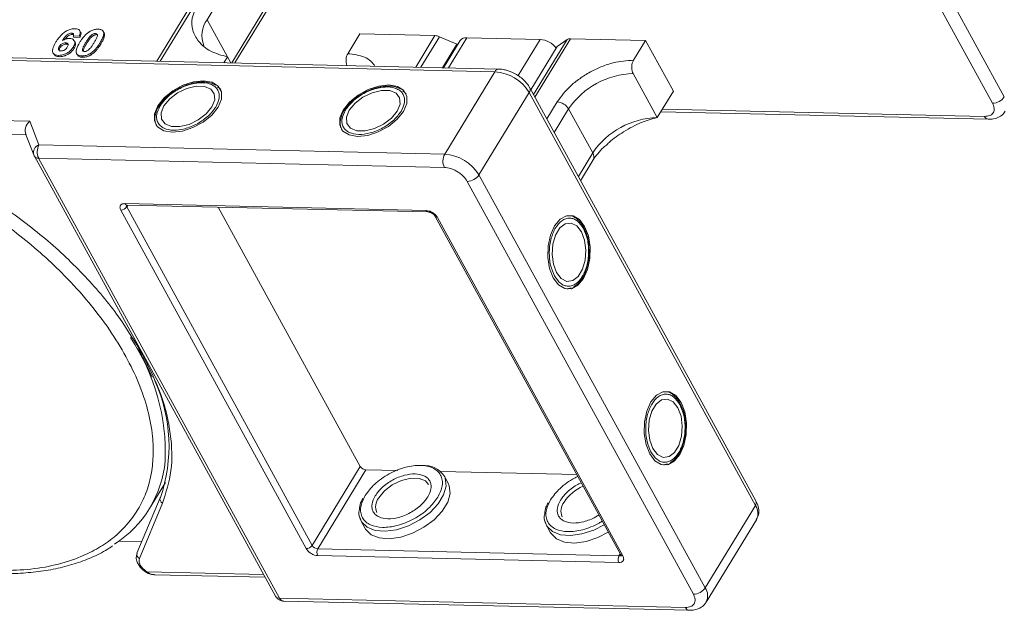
# Model space of a CAD drawing. Header units: millimetres. Extents: x 1678 to 3141, y 466 to 1499.
# Tile 79 of 81: x 2952 to 3044, y 1213 to 1268. Entities that reach past the tile are written whole.
import ezdxf

# ---------------------------------------------------------------- set-up
doc = ezdxf.new("R2010")
doc.units = ezdxf.units.MM

msp = doc.modelspace()

# ---------------------------------------------------------------- linework, layer by layer
at = {"color": 7, "linetype": 'Continuous', "lineweight": 15}
for p, q in [((2986.613, 1299.906), (2964.807, 1264.07)), ((2965.14, 1264.062), (2986.929, 1299.872)), ((3043.649, 1260.752), (3022.612, 1299.205)), ((3042.558, 1260.154), (3021.52, 1298.607)), ((2969.499, 1267.936), (2984.812, 1293.102)), ((2987.054, 1289.004), (2971.784, 1263.909)), ((2972.082, 1263.903), (2987.087, 1288.563)), ((2969.499, 1267.936), (2971.396, 1264.469)), ((2956.901, 1266.69), (2956.97, 1266.564)), ((2957.724, 1266.778), (2957.655, 1266.904)), ((2959.105, 1266.639), (2959.174, 1266.513)), ((2959.785, 1266.9), (2959.779, 1266.911)), ((2959.858, 1266.781), (2959.927, 1266.655)), ((2956.337, 1265.777), (2956.406, 1265.651)), ((2957.62, 1266.439), (2957.036, 1266.4)), ((2957.036, 1266.4), (2957.105, 1266.274)), ((2957.105, 1266.274), (2957.689, 1266.312)), ((2957.214, 1265.831), (2957.145, 1265.958)), ((2957.62, 1266.439), (2957.689, 1266.312)), ((2958.21, 1265.813), (2958.279, 1265.687)), ((2958.702, 1266.28), (2958.633, 1266.406)), ((2959.536, 1265.783), (2959.605, 1265.657)), ((2982.581, 1264.768), (2983.702, 1266.609)), ((2983.702, 1266.609), (2990.686, 1266.449)), ((2990.686, 1266.449), (2988.902, 1263.517)), ((2991.104, 1266.35), (2989.374, 1263.506)), ((2991.104, 1266.35), (2992.735, 1265.655)), ((2993.037, 1265.997), (2991.492, 1263.457)), ((2993.647, 1266.256), (2991.938, 1263.447)), ((2993.647, 1266.256), (3000.471, 1266.1)), ((3000.471, 1266.1), (2998.418, 1262.725)), ((2999.857, 1260.954), (3002.974, 1266.078)), ((2999.985, 1260.719), (3003.295, 1266.159)), ((3002.073, 1265.44), (3002.974, 1266.078)), ((3003.295, 1266.159), (3010.279, 1265.999)), ((3009.159, 1264.158), (3010.279, 1265.999)), ((3010.279, 1265.999), (3012.866, 1261.271)), ((2996.631, 1263.339), (2931.265, 1264.839)), ((2955.173, 1264.842), (2955.242, 1264.716)), ((2955.738, 1265.433), (2955.807, 1265.307)), ((2957.058, 1265.392), (2957.127, 1265.266)), ((2958.648, 1264.796), (2958.717, 1264.67)), ((2991.399, 1263.459), (2992.735, 1265.655)), ((2992.779, 1265.574), (2992.735, 1265.655)), ((3002.073, 1265.44), (2999.613, 1261.398)), ((2930.9, 1264.59), (2996.266, 1263.09)), ((2955.667, 1264.612), (2955.736, 1264.486)), ((2957.36, 1264.776), (2957.429, 1264.649)), ((2957.841, 1264.562), (2957.91, 1264.436)), ((2971.396, 1264.469), (2971.065, 1263.926)), ((2971.396, 1264.469), (2971.701, 1263.911)), ((2996.266, 1263.09), (2991.598, 1255.417)), ((3011.372, 1258.816), (3009.13, 1262.914)), ((2970.674, 1261.516), (2970.478, 1261.691)), ((2970.704, 1261.496), (2970.772, 1261.406)), ((2987.913, 1261.12), (2987.717, 1261.295)), ((2994.787, 1253.477), (2999.456, 1261.149)), ((2999.456, 1261.149), (3020.493, 1222.696)), ((3020.547, 1223.135), (2999.509, 1261.588)), ((3012.866, 1261.271), (3011.372, 1258.816)), ((2987.943, 1261.101), (2988.011, 1261.01)), ((3002.062, 1260.275), (3001.096, 1258.688)), ((2965.178, 1260.101), (2965.07, 1259.95)), ((2982.417, 1259.706), (2982.31, 1259.554)), ((3001.786, 1257.427), (3003.125, 1259.628)), ((3005.367, 1255.531), (3003.125, 1259.628)), ((3011.702, 1259.359), (3042.164, 1258.66)), ((3011.857, 1259.614), (3041.811, 1258.926)), ((2953.01, 1258.481), (2942.309, 1258.727)), ((2953.858, 1256.283), (2953.01, 1258.481)), ((2941.478, 1257.501), (2952.645, 1257.245)), ((2952.618, 1257.316), (2953.381, 1255.336)), ((2991.598, 1255.417), (2953.858, 1256.283)), ((2953.414, 1255.266), (2953.381, 1255.336)), ((2953.414, 1255.266), (2953.43, 1255.231)), ((2953.43, 1255.231), (2975.848, 1214.256)), ((2953.829, 1255.039), (2976.246, 1214.064)), ((2953.829, 1255.039), (2991.569, 1254.173)), ((3005.367, 1255.531), (3004.028, 1253.33)), ((3004.242, 1252.938), (3005.417, 1254.869)), ((3015.825, 1215.024), (2994.787, 1253.477)), ((2993.695, 1252.88), (3014.733, 1214.426)), ((2978.716, 1218.676), (2961.473, 1250.195)), ((2961.846, 1250.809), (2989.86, 1250.166)), ((2962.128, 1250.674), (2962.018, 1250.494)), ((2979.262, 1218.975), (2962.018, 1250.494)), ((2962.023, 1250.676), (2990.037, 1250.033)), ((2983.744, 1226.341), (2970.537, 1250.481)), ((2990.724, 1249.615), (3007.968, 1218.096)), ((2990.923, 1249.52), (3008.167, 1218.001)), ((3004.638, 1248.354), (3004.56, 1248.523)), ((3003.084, 1242.872), (3002.97, 1242.858)), ((3003.116, 1242.888), (3003.366, 1242.97)), ((2963.5, 1236.765), (2963.199, 1237.232)), ((2964.102, 1235.232), (2964.373, 1234.647)), ((3013.605, 1231.964), (3013.527, 1232.133)), ((2979.262, 1218.975), (2983.744, 1226.341)), ((3012.051, 1226.482), (3011.937, 1226.468)), ((3012.083, 1226.498), (3012.333, 1226.581)), ((2984.276, 1226.017), (2979.794, 1218.652)), ((2987.229, 1225.949), (2984.276, 1226.017)), ((3003.881, 1225.567), (2991.235, 1225.857)), ((2991.922, 1224.775), (2991.542, 1225.468)), ((2964.146, 1222.409), (2965.624, 1224.838)), ((2965.131, 1223.396), (2962.976, 1218.242)), ((2963.195, 1217.765), (2965.351, 1222.919)), ((2965.151, 1223.435), (2965.131, 1223.396)), ((3020.493, 1222.696), (3015.825, 1215.024)), ((2983.822, 1221.244), (2984.201, 1220.551)), ((3001.061, 1220.849), (3001.441, 1220.155)), ((3015.925, 1213.701), (3020.594, 1221.373)), ((2961.313, 1219.386), (2963.434, 1219.337)), ((2979.794, 1218.652), (3007.808, 1218.009)), ((3007.808, 1218.009), (3007.917, 1218.188)), ((3007.794, 1217.387), (2979.78, 1218.029)), ((2963.841, 1216.465), (2963.841, 1216.465)), ((2974.742, 1216.277), (2963.895, 1216.526)), ((2964.589, 1216.252), (2974.885, 1216.016)), ((3013.986, 1213.198), (2976.246, 1214.064)), ((2976.599, 1213.798), (3014.339, 1212.933))]:
    msp.add_line(p, q, dxfattribs=at)
at = {"color": 7, "linetype": 'Continuous', "lineweight": 15, "flags": 128}
for points in [[(2966.257, 1257.462), (2967.194, 1257.559), (2968.182, 1257.881), (2969.124, 1258.396), (2969.928, 1259.054), (2970.515, 1259.791), (2970.828, 1260.534), (2970.836, 1261.21), (2970.539, 1261.754), (2969.965, 1262.112), (2969.17, 1262.249), (2968.233, 1262.152), (2967.245, 1261.83), (2966.303, 1261.314), (2965.499, 1260.656), (2964.912, 1259.92), (2964.599, 1259.177), (2964.591, 1258.5), (2964.889, 1257.956), (2965.463, 1257.599), (2966.257, 1257.462)], [(2965.487, 1259.906), (2965.225, 1259.253), (2965.264, 1258.671), (2965.598, 1258.233), (2966.187, 1257.99), (2966.96, 1257.973), (2967.824, 1258.182), (2968.675, 1258.593), (2969.41, 1259.157), (2969.94, 1259.804), (2970.202, 1260.458), (2970.164, 1261.039), (2969.83, 1261.478), (2969.241, 1261.72), (2968.467, 1261.738), (2967.603, 1261.529), (2966.752, 1261.118), (2966.017, 1260.554), (2965.487, 1259.906)], [(2983.496, 1257.066), (2984.433, 1257.163), (2985.421, 1257.485), (2986.363, 1258.001), (2987.167, 1258.659), (2987.754, 1259.395), (2988.067, 1260.138), (2988.076, 1260.815), (2987.778, 1261.359), (2987.204, 1261.717), (2986.41, 1261.854), (2985.473, 1261.756), (2984.485, 1261.434), (2983.543, 1260.919), (2982.739, 1260.261), (2982.152, 1259.524), (2981.839, 1258.781), (2981.83, 1258.105), (2982.128, 1257.561), (2982.702, 1257.203), (2983.496, 1257.066)], [(2982.726, 1259.511), (2982.465, 1258.857), (2982.503, 1258.276), (2982.837, 1257.837), (2983.426, 1257.595), (2984.199, 1257.577), (2985.064, 1257.786), (2985.915, 1258.198), (2986.65, 1258.761), (2987.18, 1259.409), (2987.441, 1260.063), (2987.403, 1260.644), (2987.069, 1261.082), (2986.48, 1261.325), (2985.707, 1261.342), (2984.842, 1261.133), (2983.991, 1260.722), (2983.257, 1260.159), (2982.726, 1259.511)], [(3001.7, 1243.888), (3002.187, 1243.245), (3002.769, 1242.9), (3003.389, 1242.885), (3003.986, 1243.204), (3004.502, 1243.823), (3004.886, 1244.683), (3005.101, 1245.7), (3005.126, 1246.773), (3004.958, 1247.798), (3004.613, 1248.675), (3004.127, 1249.318), (3003.545, 1249.663), (3002.925, 1249.677), (3002.328, 1249.359), (3001.812, 1248.74), (3001.428, 1247.88), (3001.213, 1246.863), (3001.188, 1245.79), (3001.356, 1244.765), (3001.7, 1243.888)], [(3004.315, 1248.184), (3003.879, 1248.738), (3003.357, 1248.995), (3002.81, 1248.925), (3002.305, 1248.536), (3001.903, 1247.876), (3001.652, 1247.022), (3001.583, 1246.08), (3001.703, 1245.162), (3001.999, 1244.379), (3002.435, 1243.825), (3002.957, 1243.568), (3003.504, 1243.638), (3004.009, 1244.027), (3004.411, 1244.687), (3004.662, 1245.54), (3004.731, 1246.483), (3004.61, 1247.401), (3004.315, 1248.184)], [(3010.667, 1227.498), (3011.154, 1226.855), (3011.736, 1226.51), (3012.356, 1226.496), (3012.953, 1226.814), (3013.469, 1227.433), (3013.853, 1228.293), (3014.068, 1229.31), (3014.093, 1230.383), (3013.925, 1231.408), (3013.58, 1232.285), (3013.093, 1232.928), (3012.512, 1233.273), (3011.892, 1233.288), (3011.295, 1232.969), (3010.779, 1232.35), (3010.394, 1231.49), (3010.179, 1230.473), (3010.155, 1229.4), (3010.323, 1228.375), (3010.667, 1227.498)], [(3013.281, 1231.794), (3012.846, 1232.348), (3012.323, 1232.605), (3011.777, 1232.535), (3011.272, 1232.146), (3010.87, 1231.486), (3010.619, 1230.633), (3010.55, 1229.69), (3010.67, 1228.772), (3010.966, 1227.989), (3011.401, 1227.435), (3011.924, 1227.178), (3012.471, 1227.248), (3012.976, 1227.637), (3013.378, 1228.297), (3013.628, 1229.151), (3013.698, 1230.093), (3013.577, 1231.011), (3013.281, 1231.794)], [(2991.596, 1225.359), (2991.647, 1225.229), (2991.72, 1224.503), (2991.494, 1223.692), (2990.986, 1222.857), (2990.232, 1222.058), (2989.29, 1221.355), (2988.228, 1220.801), (2987.125, 1220.437), (2986.064, 1220.289), (2985.123, 1220.368), (2984.372, 1220.669), (2983.866, 1221.17), (2983.667, 1221.675)], [(2984.201, 1220.551), (2984.245, 1220.476), (2984.751, 1219.976), (2985.502, 1219.675), (2986.444, 1219.595), (2987.505, 1219.743), (2988.607, 1220.108), (2989.669, 1220.662), (2990.612, 1221.365), (2991.365, 1222.163), (2991.874, 1222.999), (2992.1, 1223.81), (2992.026, 1224.536), (2991.922, 1224.775)], [(2985.455, 1223.407), (2985.986, 1224.055), (2986.721, 1224.618), (2987.571, 1225.03), (2988.436, 1225.239), (2989.209, 1225.221), (2989.798, 1224.979), (2990.076, 1224.665)], [(3006.433, 1220.901), (3005.467, 1220.406), (3004.365, 1220.041), (3003.304, 1219.893), (3002.362, 1219.973), (3001.611, 1220.274), (3001.105, 1220.774), (3000.906, 1221.279)], [(3001.441, 1220.155), (3001.485, 1220.081), (3001.99, 1219.58), (3002.742, 1219.279), (3003.683, 1219.2), (3004.744, 1219.348), (3005.846, 1219.712), (3006.813, 1220.208)]]:
    msp.add_lwpolyline(points, dxfattribs=at)
at = {"color": 7, "linetype": 'Continuous', "lineweight": 15}
for centre, radius, start, end in [((2971.445, 1266.473), 2.434, 143.05874, 202.97399), ((2990.636, 1265.295), 1.154, 66.05067, 87.52203), ((2993.567, 1265.597), 0.664, 83.06528, 142.98998), ((3000.32, 1264.043), 2.062, 36.71084, 85.7989), ((3003.259, 1265.628), 0.533, 86.16284, 122.32972), ((2996.651, 1262.918), 0.422, 92.68301, 155.94061), ((2995.989, 1259.042), 4.057, 31.28833, 86.07738), ((3009.298, 1255.476), 7.439, 91.29253, 146.07318), ((2999.114, 1261.413), 0.432, 322.30413, 24.49471), ((3001.969, 1258.926), 1.352, 31.28833, 86.07738), ((3042.527, 1261.506), 1.353, 271.29253, 326.07318), ((3011.539, 1251.379), 7.439, 91.29253, 146.07318), ((3042.218, 1259.1), 0.443, 203.0669, 262.93411), ((2954.136, 1255.55), 0.784, 110.78698, 195.82957), ((2955.044, 1255.634), 1.352, 151.28833, 206.07738), ((2953.792, 1255.473), 0.436, 213.84386, 274.84199), ((2992.784, 1254.768), 1.352, 151.28833, 206.07738), ((2991.32, 1251.37), 4.057, 31.28833, 86.07738), ((3004.826, 1255.157), 0.657, 334.03837, 34.63952), ((2993.665, 1254.232), 1.353, 271.29253, 326.07318), ((2961.457, 1250.871), 0.676, 271.29253, 326.07318), ((2962.042, 1250.886), 0.211, 201.42703, 264.62651), ((2962.218, 1250.624), 0.239, 166.96444, 213.12547), ((2990.056, 1250.243), 0.211, 201.41619, 264.73451), ((2990.904, 1249.736), 0.217, 213.62857, 274.99272), ((2946.287, 1227.611), 19.321, 357.65772, 33.69882), ((2951.231, 1228.23), 14.723, 340.9924, 24.35035), ((2955.318, 1227.78), 10.318, 302.73279, 354.66622), ((2984.322, 1226.692), 0.676, 211.28833, 266.07738), ((2989.678, 1224.186), 2.248, 31.46144, 94.78041), ((3006.127, 1220.707), 4.135, 113.66206, 146.11822), ((2965.503, 1223.278), 0.39, 162.4358, 246.95329), ((2986.467, 1222.593), 1.298, 141.16362, 204.84518), ((3003.706, 1222.198), 1.298, 141.16362, 204.84518), ((3020.14, 1222.962), 0.443, 323.05751, 22.98806), ((3019.468, 1221.953), 1.266, 332.73921, 35.93869), ((2963.348, 1218.124), 0.39, 162.4358, 246.95329), ((2978.701, 1219.352), 0.676, 271.29253, 326.07318), ((2979.84, 1219.326), 0.676, 211.28833, 266.07738), ((2980.387, 1218.327), 0.676, 151.28833, 206.07738), ((3008.151, 1218.221), 0.221, 214.37766, 274.3082), ((3008.401, 1217.684), 0.676, 151.28833, 206.07738), ((3007.832, 1218.246), 0.239, 264.24648, 310.36926), ((2963.733, 1216.612), 0.183, 306.2171, 331.91249), ((3014.702, 1215.779), 1.353, 271.29253, 326.07318), ((3014.723, 1214.274), 1.333, 335.01474, 34.24778), ((2976.209, 1214.498), 0.436, 213.84386, 274.84199), ((2976.647, 1214.23), 0.434, 202.38401, 263.66952), ((3014.394, 1213.372), 0.443, 203.0669, 262.93411)]:
    msp.add_arc(centre, radius, start, end, dxfattribs=at)
msp.add_ellipse((2953.355, 1257.851), major_axis=(0.549, 0.781), ratio=0.715737, start_param=1.232087, end_param=2.802883, dxfattribs=at)
for points, knots in [([(2968.391, 1268.813), (2968.28, 1268.567), (2967.995, 1267.937), (2968.104, 1266.919), (2968.662, 1265.845), (2969.752, 1264.925), (2970.85, 1264.621), (2971.396, 1264.469)], [0, 0, 0, 0, 0.125713, 0.321276, 0.524466, 0.763484, 1, 1, 1, 1]), ([(2955.438, 1265.86), (2955.49, 1265.942), (2955.646, 1266.188), (2955.918, 1266.528), (2956.308, 1266.835), (2956.67, 1267.015), (2956.987, 1267.094), (2957.159, 1267.097), (2957.221, 1267.097)], [0, 0, 0, 0, 0.142337, 0.429127, 0.589943, 0.751205, 0.909895, 1, 1, 1, 1]), ([(2956.901, 1266.69), (2956.861, 1266.687), (2956.779, 1266.683), (2956.632, 1266.624), (2956.466, 1266.52), (2956.253, 1266.3), (2956.123, 1266.116), (2956.035, 1265.991)], [0, 0, 0, 0, 0.112049, 0.22438, 0.370115, 0.570276, 1, 1, 1, 1]), ([(2957.036, 1266.4), (2957.056, 1266.447), (2957.087, 1266.523), (2957.076, 1266.613), (2957.031, 1266.664), (2956.965, 1266.686), (2956.919, 1266.689), (2956.901, 1266.69)], [0, 0, 0, 0, 0.33384, 0.524547, 0.716372, 0.891824, 1, 1, 1, 1]), ([(2957.221, 1267.097), (2957.315, 1267.089), (2957.484, 1267.073), (2957.64, 1266.955), (2957.71, 1266.781), (2957.682, 1266.597), (2957.634, 1266.474), (2957.62, 1266.439)], [0, 0, 0, 0, 0.2426908, 0.4390024, 0.635006, 0.8950587, 1, 1, 1, 1]), ([(2957.661, 1265.831), (2957.712, 1265.913), (2957.829, 1266.099), (2958.078, 1266.421), (2958.336, 1266.677), (2958.527, 1266.801), (2958.548, 1266.814)], [0, 0, 0, 0, 0.237381, 0.538918, 0.949082, 1, 1, 1, 1]), ([(2957.689, 1266.312), (2957.716, 1266.392), (2957.771, 1266.553), (2957.778, 1266.72), (2957.724, 1266.773), (2957.721, 1266.776)], [0, 0, 0, 0, 0.481785, 0.969308, 1, 1, 1, 1]), ([(2958.548, 1266.814), (2958.598, 1266.844), (2958.701, 1266.905), (2958.865, 1266.973), (2959.032, 1267.021), (2959.168, 1267.042), (2959.275, 1267.049), (2959.328, 1267.049), (2959.354, 1267.049)], [0, 0, 0, 0, 0.193776, 0.3936, 0.587864, 0.788908, 0.894169, 1, 1, 1, 1]), ([(2958.633, 1266.406), (2958.676, 1266.448), (2958.745, 1266.516), (2958.87, 1266.591), (2958.984, 1266.63), (2959.061, 1266.639), (2959.101, 1266.639), (2959.105, 1266.639)], [0, 0, 0, 0, 0.334804, 0.542561, 0.750382, 0.970721, 1, 1, 1, 1]), ([(2959.105, 1266.639), (2959.144, 1266.635), (2959.213, 1266.627), (2959.278, 1266.579), (2959.304, 1266.491), (2959.275, 1266.323), (2959.153, 1266.079), (2959.041, 1265.891), (2958.984, 1265.795)], [0, 0, 0, 0, 0.1056461, 0.1862213, 0.267042, 0.4315406, 0.7127076, 1, 1, 1, 1]), ([(2959.354, 1267.049), (2959.401, 1267.046), (2959.497, 1267.041), (2959.622, 1267.011), (2959.73, 1266.96), (2959.797, 1266.897), (2959.837, 1266.835), (2959.851, 1266.799), (2959.858, 1266.781)], [0, 0, 0, 0, 0.192627, 0.388684, 0.582013, 0.783201, 0.891038, 1, 1, 1, 1]), ([(2959.858, 1266.781), (2959.866, 1266.747), (2959.882, 1266.679), (2959.871, 1266.535), (2959.825, 1266.352), (2959.738, 1266.148), (2959.64, 1265.957), (2959.571, 1265.841), (2959.536, 1265.783)], [0, 0, 0, 0, 0.118432, 0.239329, 0.449434, 0.664178, 0.83182, 1, 1, 1, 1]), ([(2959.605, 1265.657), (2959.654, 1265.739), (2959.761, 1265.921), (2959.898, 1266.223), (2959.965, 1266.485), (2959.935, 1266.62), (2959.927, 1266.655)], [0, 0, 0, 0, 0.236775, 0.527928, 0.878334, 1, 1, 1, 1]), ([(2959.927, 1266.655), (2959.915, 1266.687), (2959.897, 1266.736), (2959.858, 1266.771), (2959.845, 1266.783)], [0, 0, 0, 0, 0.667997, 1, 1, 1, 1]), ([(2955.667, 1264.612), (2955.573, 1264.621), (2955.386, 1264.638), (2955.203, 1264.767), (2955.107, 1264.959), (2955.135, 1265.292), (2955.286, 1265.607), (2955.416, 1265.825), (2955.438, 1265.86)], [0, 0, 0, 0, 0.148269, 0.297647, 0.442421, 0.607851, 0.935658, 1, 1, 1, 1]), ([(2955.738, 1265.433), (2955.772, 1265.483), (2955.829, 1265.567), (2955.958, 1265.67), (2956.086, 1265.734), (2956.219, 1265.774), (2956.298, 1265.776), (2956.337, 1265.777)], [0, 0, 0, 0, 0.2767209, 0.4568705, 0.6370074, 0.8240683, 1, 1, 1, 1]), ([(2956.035, 1265.991), (2956.086, 1266.02), (2956.191, 1266.078), (2956.329, 1266.132), (2956.439, 1266.16), (2956.521, 1266.176), (2956.601, 1266.184), (2956.653, 1266.184), (2956.679, 1266.184)], [0, 0, 0, 0, 0.243654, 0.49576, 0.617892, 0.741503, 0.870025, 1, 1, 1, 1]), ([(2956.281, 1266.108), (2956.281, 1266.108), (2956.337, 1266.186), (2956.44, 1266.305), (2956.618, 1266.452), (2956.768, 1266.529), (2956.89, 1266.562), (2956.948, 1266.563), (2956.97, 1266.564)], [0, 0, 0, 0, 0.000071, 0.368569, 0.571075, 0.774891, 0.911654, 1, 1, 1, 1]), ([(2956.337, 1265.777), (2956.383, 1265.773), (2956.47, 1265.765), (2956.55, 1265.704), (2956.585, 1265.619), (2956.56, 1265.505), (2956.514, 1265.423), (2956.49, 1265.38)], [0, 0, 0, 0, 0.213757, 0.394944, 0.576585, 0.777311, 1, 1, 1, 1]), ([(2956.679, 1266.184), (2956.772, 1266.175), (2956.958, 1266.155), (2957.128, 1266.017), (2957.206, 1265.827), (2957.176, 1265.608), (2957.094, 1265.458), (2957.058, 1265.392)], [0, 0, 0, 0, 0.210216, 0.421975, 0.620016, 0.831037, 1, 1, 1, 1]), ([(2956.97, 1266.564), (2957.009, 1266.563), (2957.053, 1266.561), (2957.077, 1266.542), (2957.08, 1266.54)], [0, 0, 0, 0, 0.900108, 1, 1, 1, 1]), ([(2957.127, 1265.266), (2957.17, 1265.348), (2957.256, 1265.513), (2957.276, 1265.712), (2957.221, 1265.798), (2957.203, 1265.825)], [0, 0, 0, 0, 0.401791, 0.807526, 1, 1, 1, 1]), ([(2957.841, 1264.562), (2957.748, 1264.57), (2957.56, 1264.587), (2957.38, 1264.715), (2957.29, 1264.912), (2957.351, 1265.291), (2957.534, 1265.611), (2957.661, 1265.831)], [0, 0, 0, 0, 0.147528, 0.296569, 0.43214, 0.608737, 1, 1, 1, 1]), ([(2958.09, 1264.971), (2958.044, 1264.977), (2957.97, 1264.987), (2957.91, 1265.042), (2957.892, 1265.136), (2957.927, 1265.305), (2958.051, 1265.544), (2958.157, 1265.723), (2958.21, 1265.813)], [0, 0, 0, 0, 0.125351, 0.202197, 0.279182, 0.459742, 0.727968, 1, 1, 1, 1]), ([(2958.21, 1265.813), (2958.236, 1265.854), (2958.286, 1265.936), (2958.358, 1266.047), (2958.425, 1266.146), (2958.489, 1266.233), (2958.555, 1266.32), (2958.607, 1266.377), (2958.633, 1266.406)], [0, 0, 0, 0, 0.20527, 0.410616, 0.557148, 0.703844, 0.851475, 1, 1, 1, 1]), ([(2958.279, 1265.687), (2958.305, 1265.728), (2958.355, 1265.81), (2958.427, 1265.921), (2958.494, 1266.02), (2958.558, 1266.107), (2958.624, 1266.194), (2958.676, 1266.251), (2958.702, 1266.28)], [0, 0, 0, 0, 0.20527, 0.4106157, 0.5571475, 0.7038444, 0.8514751, 1, 1, 1, 1]), ([(2958.984, 1265.795), (2958.959, 1265.754), (2958.908, 1265.673), (2958.837, 1265.562), (2958.769, 1265.463), (2958.706, 1265.376), (2958.64, 1265.29), (2958.588, 1265.233), (2958.562, 1265.205)], [0, 0, 0, 0, 0.205942, 0.411959, 0.558149, 0.704502, 0.851801, 1, 1, 1, 1]), ([(2959.536, 1265.783), (2959.485, 1265.701), (2959.368, 1265.515), (2959.123, 1265.197), (2958.866, 1264.94), (2958.676, 1264.814), (2958.648, 1264.796)], [0, 0, 0, 0, 0.236629, 0.537361, 0.932986, 1, 1, 1, 1]), ([(2958.702, 1266.28), (2958.745, 1266.322), (2958.814, 1266.39), (2958.939, 1266.465), (2959.053, 1266.504), (2959.13, 1266.513), (2959.17, 1266.513), (2959.174, 1266.513)], [0, 0, 0, 0, 0.334804, 0.542561, 0.750382, 0.970721, 1, 1, 1, 1]), ([(2955.905, 1265.021), (2955.859, 1265.027), (2955.766, 1265.038), (2955.683, 1265.112), (2955.651, 1265.211), (2955.678, 1265.324), (2955.718, 1265.398), (2955.738, 1265.433)], [0, 0, 0, 0, 0.207905, 0.419981, 0.630626, 0.821735, 1, 1, 1, 1]), ([(2957.058, 1265.392), (2957.002, 1265.309), (2956.89, 1265.144), (2956.628, 1264.913), (2956.311, 1264.734), (2955.972, 1264.622), (2955.769, 1264.615), (2955.667, 1264.612)], [0, 0, 0, 0, 0.197831, 0.3973, 0.59891, 0.798741, 1, 1, 1, 1]), ([(2955.753, 1265.017), (2955.742, 1265.041), (2955.719, 1265.094), (2955.748, 1265.198), (2955.788, 1265.272), (2955.807, 1265.307)], [0, 0, 0, 0, 0.296139, 0.660307, 1, 1, 1, 1]), ([(2955.736, 1264.486), (2955.836, 1264.489), (2956.038, 1264.496), (2956.367, 1264.603), (2956.679, 1264.775), (2956.948, 1265.004), (2957.066, 1265.177), (2957.127, 1265.266)], [0, 0, 0, 0, 0.198208, 0.398397, 0.584963, 0.787074, 1, 1, 1, 1]), ([(2955.807, 1265.307), (2955.841, 1265.357), (2955.898, 1265.441), (2956.027, 1265.543), (2956.155, 1265.608), (2956.288, 1265.648), (2956.367, 1265.65), (2956.406, 1265.651)], [0, 0, 0, 0, 0.276721, 0.45687, 0.637007, 0.824068, 1, 1, 1, 1]), ([(2956.49, 1265.38), (2956.455, 1265.328), (2956.399, 1265.243), (2956.28, 1265.135), (2956.16, 1265.07), (2956.029, 1265.027), (2955.949, 1265.023), (2955.905, 1265.021)], [0, 0, 0, 0, 0.2886974, 0.4635526, 0.6399417, 0.8018084, 1, 1, 1, 1]), ([(2956.406, 1265.651), (2956.454, 1265.648), (2956.522, 1265.645), (2956.561, 1265.612), (2956.572, 1265.603)], [0, 0, 0, 0, 0.715718, 1, 1, 1, 1]), ([(2958.648, 1264.796), (2958.597, 1264.766), (2958.494, 1264.705), (2958.33, 1264.637), (2958.163, 1264.589), (2958.028, 1264.568), (2957.92, 1264.562), (2957.868, 1264.562), (2957.841, 1264.562)], [0, 0, 0, 0, 0.193769, 0.393564, 0.587886, 0.789131, 0.894283, 1, 1, 1, 1]), ([(2957.982, 1265.055), (2957.986, 1265.087), (2958, 1265.202), (2958.124, 1265.419), (2958.227, 1265.597), (2958.279, 1265.687)], [0, 0, 0, 0, 0.159501, 0.57679, 1, 1, 1, 1]), ([(2958.562, 1265.205), (2958.519, 1265.163), (2958.45, 1265.095), (2958.326, 1265.02), (2958.214, 1264.981), (2958.136, 1264.972), (2958.096, 1264.971), (2958.09, 1264.971)], [0, 0, 0, 0, 0.333678, 0.540413, 0.747264, 0.961209, 1, 1, 1, 1]), ([(2958.717, 1264.67), (2958.765, 1264.703), (2958.863, 1264.769), (2959.027, 1264.909), (2959.203, 1265.091), (2959.364, 1265.294), (2959.497, 1265.484), (2959.569, 1265.599), (2959.605, 1265.657)], [0, 0, 0, 0, 0.11827, 0.23888, 0.450732, 0.667209, 0.83334, 1, 1, 1, 1]), ([(2955.252, 1264.722), (2955.281, 1264.675), (2955.347, 1264.565), (2955.539, 1264.497), (2955.687, 1264.489), (2955.736, 1264.486)], [0, 0, 0, 0, 0.338595, 0.784132, 1, 1, 1, 1]), ([(2957.442, 1264.657), (2957.462, 1264.619), (2957.516, 1264.521), (2957.694, 1264.452), (2957.848, 1264.44), (2957.91, 1264.436)], [0, 0, 0, 0, 0.275409, 0.710365, 1, 1, 1, 1]), ([(2957.91, 1264.436), (2957.959, 1264.436), (2958.058, 1264.437), (2958.216, 1264.46), (2958.382, 1264.505), (2958.522, 1264.562), (2958.634, 1264.62), (2958.689, 1264.653), (2958.717, 1264.67)], [0, 0, 0, 0, 0.193594, 0.390501, 0.584817, 0.78683, 0.892868, 1, 1, 1, 1]), ([(2982.581, 1264.768), (2982.543, 1264.692), (2982.467, 1264.54), (2982.414, 1264.246), (2982.419, 1263.95), (2982.454, 1263.75), (2982.49, 1263.668), (2982.492, 1263.664)], [0, 0, 0, 0, 0.246585, 0.493169, 0.739754, 0.986338, 1, 1, 1, 1]), ([(2985.107, 1263.604), (2984.995, 1263.762), (2984.755, 1264.103), (2983.983, 1264.594), (2983.133, 1264.699), (2982.581, 1264.768)], [0, 0, 0, 0, 0.232888, 0.501331, 1, 1, 1, 1]), ([(3009.159, 1264.158), (3008.539, 1264.118), (3007.585, 1264.057), (3006.196, 1263.584), (3005.134, 1263.086), (3004.143, 1262.461), (3002.995, 1261.545), (3002.43, 1260.776), (3002.062, 1260.275)], [0, 0, 0, 0, 0.239457, 0.368361, 0.5, 0.631639, 0.760543, 1, 1, 1, 1]), ([(3009.13, 1262.914), (3009.095, 1262.991), (3009.026, 1263.146), (3008.987, 1263.441), (3009.004, 1263.74), (3009.068, 1263.988), (3009.133, 1264.109), (3009.159, 1264.158)], [0, 0, 0, 0, 0.2146939, 0.4293877, 0.6440816, 0.8587754, 1, 1, 1, 1]), ([(2998.286, 1262.819), (2998.023, 1262.958), (2997.657, 1263.152), (2997.102, 1263.292), (2996.811, 1263.352), (2996.638, 1263.338), (2996.632, 1263.337)], [0, 0, 0, 0, 0.488444, 0.677599, 0.988653, 1, 1, 1, 1]), ([(2965.128, 1259.915), (2965.332, 1260.192), (2965.646, 1260.619), (2966.282, 1261.127), (2966.829, 1261.471), (2967.416, 1261.749), (2968.18, 1262.001), (2969.091, 1262.119), (2969.835, 1261.963), (2970.276, 1261.683), (2970.512, 1261.386), (2970.633, 1261.027), (2970.641, 1260.505), (2970.434, 1260.075), (2970.3, 1259.796)], [0, 0, 0, 0, 0.119721, 0.184837, 0.25, 0.315115, 0.380279, 0.5, 0.619721, 0.684837, 0.75, 0.815115, 0.880279, 1, 1, 1, 1]), ([(2970.298, 1261.851), (2970.126, 1261.932), (2969.769, 1262.1), (2969.135, 1262.16), (2968.529, 1262.11), (2967.979, 1261.988), (2967.412, 1261.803), (2967.023, 1261.608), (2966.813, 1261.502)], [0, 0, 0, 0, 0.19129, 0.397064, 0.559818, 0.686756, 0.830295, 1, 1, 1, 1]), ([(2999.496, 1261.585), (2999.461, 1261.656), (2999.363, 1261.853), (2999.103, 1262.163), (2998.74, 1262.518), (2998.438, 1262.718), (2998.286, 1262.819)], [0, 0, 0, 0, 0.143955, 0.402623, 0.700319, 1, 1, 1, 1]), ([(2966.813, 1261.502), (2966.531, 1261.331), (2966.137, 1261.091), (2965.653, 1260.665), (2965.365, 1260.377), (2965.22, 1260.164), (2965.178, 1260.101)], [0, 0, 0, 0, 0.431946, 0.604262, 0.884419, 1, 1, 1, 1]), ([(2982.367, 1259.519), (2982.571, 1259.796), (2982.886, 1260.224), (2983.521, 1260.732), (2984.069, 1261.075), (2984.655, 1261.353), (2985.42, 1261.606), (2986.33, 1261.723), (2987.074, 1261.568), (2987.515, 1261.287), (2987.752, 1260.991), (2987.872, 1260.632), (2987.881, 1260.109), (2987.673, 1259.679), (2987.539, 1259.4)], [0, 0, 0, 0, 0.119721, 0.184837, 0.25, 0.315115, 0.380279, 0.5, 0.619721, 0.684837, 0.75, 0.815115, 0.880279, 1, 1, 1, 1]), ([(2987.537, 1261.455), (2987.365, 1261.536), (2987.009, 1261.705), (2986.374, 1261.764), (2985.768, 1261.714), (2985.218, 1261.593), (2984.651, 1261.408), (2984.263, 1261.212), (2984.052, 1261.107)], [0, 0, 0, 0, 0.19129, 0.397064, 0.559818, 0.686756, 0.830295, 1, 1, 1, 1]), ([(2984.052, 1261.107), (2983.77, 1260.935), (2983.377, 1260.696), (2982.892, 1260.27), (2982.604, 1259.982), (2982.459, 1259.768), (2982.417, 1259.706)], [0, 0, 0, 0, 0.431946, 0.604262, 0.884419, 1, 1, 1, 1]), ([(2965.07, 1259.95), (2965.042, 1259.911), (2964.899, 1259.715), (2964.74, 1259.342), (2964.622, 1258.842), (2964.64, 1258.352), (2964.792, 1258.08), (2964.865, 1257.949)], [0, 0, 0, 0, 0.055607, 0.284691, 0.52115, 0.769695, 1, 1, 1, 1]), ([(2970.3, 1259.796), (2970.096, 1259.519), (2969.781, 1259.091), (2969.146, 1258.583), (2968.598, 1258.24), (2968.012, 1257.962), (2967.247, 1257.709), (2966.336, 1257.592), (2965.592, 1257.747), (2965.152, 1258.028), (2964.915, 1258.324), (2964.795, 1258.683), (2964.786, 1259.206), (2964.993, 1259.636), (2965.128, 1259.915)], [0, 0, 0, 0, 0.119721, 0.184837, 0.25, 0.315115, 0.380279, 0.5, 0.619721, 0.684837, 0.75, 0.815115, 0.880279, 1, 1, 1, 1]), ([(2982.31, 1259.554), (2982.282, 1259.516), (2982.139, 1259.32), (2981.979, 1258.947), (2981.861, 1258.447), (2981.879, 1257.956), (2982.031, 1257.684), (2982.105, 1257.553)], [0, 0, 0, 0, 0.055607, 0.284691, 0.52115, 0.769695, 1, 1, 1, 1]), ([(2987.539, 1259.4), (2987.335, 1259.123), (2987.021, 1258.696), (2986.385, 1258.188), (2985.837, 1257.844), (2985.251, 1257.566), (2984.486, 1257.314), (2983.576, 1257.196), (2982.832, 1257.352), (2982.391, 1257.632), (2982.154, 1257.929), (2982.034, 1258.288), (2982.025, 1258.81), (2982.233, 1259.24), (2982.367, 1259.519)], [0, 0, 0, 0, 0.119721, 0.184837, 0.25, 0.315115, 0.380279, 0.5, 0.619721, 0.684837, 0.75, 0.815115, 0.880279, 1, 1, 1, 1]), ([(3041.811, 1258.926), (3041.982, 1258.939), (3042.247, 1258.959), (3042.496, 1259.108), (3042.635, 1259.266), (3042.711, 1259.462), (3042.729, 1259.752), (3042.625, 1259.996), (3042.558, 1260.154)], [0, 0, 0, 0, 0.239443, 0.369636, 0.5, 0.630193, 0.760557, 1, 1, 1, 1]), ([(3042.164, 1258.662), (3042.33, 1258.667), (3042.681, 1258.677), (3043.171, 1258.86), (3043.557, 1259.116), (3043.678, 1259.356), (3043.715, 1259.43)], [0, 0, 0, 0, 0.265588, 0.558647, 0.864004, 1, 1, 1, 1]), ([(3006.558, 1256.181), (3006.669, 1256.29), (3007.168, 1256.78), (3008.32, 1257.568), (3009.891, 1258.433), (3010.88, 1258.689), (3011.372, 1258.816)], [0, 0, 0, 0, 0.078725, 0.3545282, 0.678962, 1, 1, 1, 1]), ([(2927.631, 1257.6), (2928.595, 1257.54), (2930.552, 1257.419), (2933.698, 1256.84), (2936.731, 1256.02), (2939.575, 1255.018), (2942.183, 1253.913), (2944.774, 1252.628), (2948.161, 1250.688), (2951.358, 1248.458), (2954.251, 1246.026), (2956.428, 1243.952), (2958.532, 1241.628), (2960.444, 1239.095), (2961.99, 1236.582), (2963.19, 1234.077), (2964.035, 1231.569), (2964.453, 1229.284), (2964.519, 1227.258), (2964.315, 1225.493), (2963.847, 1223.834), (2962.865, 1221.796), (2961.373, 1220.071), (2959.433, 1218.72), (2957.628, 1217.824), (2955.427, 1217.124), (2952.842, 1216.677), (2950.97, 1216.644), (2950.047, 1216.627)], [0, 0, 0, 0, 0.038862, 0.078912, 0.1200677, 0.1522272, 0.1843815, 0.2172151, 0.2500433, 0.3156185, 0.347778, 0.3799323, 0.4210926, 0.4611415, 0.5, 0.5388632, 0.578912, 0.6200677, 0.6522272, 0.6843815, 0.7172151, 0.7500433, 0.8156185, 0.847778, 0.8799323, 0.9210926, 0.9611404, 1, 1, 1, 1]), ([(3005.419, 1254.87), (3005.423, 1254.877), (3005.516, 1255.06), (3005.832, 1255.463), (3006.215, 1255.903), (3006.487, 1256.142), (3006.545, 1256.193)], [0, 0, 0, 0, 0.015478, 0.440972, 0.880268, 1, 1, 1, 1]), ([(2991.569, 1254.173), (2991.759, 1254.152), (2992.052, 1254.12), (2992.473, 1253.955), (2992.791, 1253.787), (2993.086, 1253.582), (2993.426, 1253.284), (2993.589, 1253.039), (2993.695, 1252.88)], [0, 0, 0, 0, 0.239443, 0.369807, 0.5, 0.630364, 0.760557, 1, 1, 1, 1]), ([(2963.199, 1237.232), (2962.533, 1238.333), (2961.093, 1240.711), (2958.02, 1244.269), (2954.318, 1247.796), (2951.468, 1249.856), (2950.054, 1250.878)], [0, 0, 0, 0, 0.2241567, 0.4840874, 0.7440182, 1, 1, 1, 1]), ([(2961.473, 1250.195), (2961.439, 1250.274), (2961.387, 1250.396), (2961.396, 1250.541), (2961.434, 1250.639), (2961.503, 1250.718), (2961.628, 1250.793), (2961.76, 1250.803), (2961.846, 1250.809)], [0, 0, 0, 0, 0.239443, 0.36955, 0.5, 0.630107, 0.760557, 1, 1, 1, 1]), ([(2961.96, 1250.671), (2961.961, 1250.671), (2961.963, 1250.673), (2962.003, 1250.675), (2962.023, 1250.676)], [0, 0, 0, 0, 0.489545, 1, 1, 1, 1]), ([(2989.86, 1250.166), (2989.955, 1250.156), (2990.102, 1250.14), (2990.312, 1250.057), (2990.471, 1249.973), (2990.618, 1249.871), (2990.788, 1249.722), (2990.87, 1249.599), (2990.923, 1249.52)], [0, 0, 0, 0, 0.239443, 0.3695502, 0.4999998, 0.6301073, 0.760557, 1, 1, 1, 1]), ([(2990.037, 1250.033), (2990.037, 1250.033), (2990.055, 1250.034), (2990.116, 1250.027), (2990.205, 1250.005), (2990.31, 1249.966), (2990.385, 1249.925), (2990.427, 1249.901)], [0, 0, 0, 0, 0.005502, 0.267632, 0.473873, 0.70006, 1, 1, 1, 1]), ([(2990.427, 1249.901), (2990.479, 1249.866), (2990.551, 1249.817), (2990.633, 1249.738), (2990.685, 1249.678), (2990.716, 1249.631), (2990.723, 1249.616), (2990.724, 1249.616)], [0, 0, 0, 0, 0.385972, 0.536023, 0.767852, 0.991612, 1, 1, 1, 1]), ([(3001.812, 1244.072), (3001.674, 1244.387), (3001.461, 1244.873), (3001.339, 1245.677), (3001.316, 1246.323), (3001.368, 1246.97), (3001.532, 1247.759), (3001.885, 1248.606), (3002.392, 1249.173), (3002.855, 1249.414), (3003.23, 1249.471), (3003.601, 1249.396), (3004.058, 1249.142), (3004.327, 1248.747), (3004.501, 1248.491)], [0, 0, 0, 0, 0.119721, 0.184837, 0.25, 0.315115, 0.380279, 0.5, 0.619721, 0.684837, 0.75, 0.815115, 0.880279, 1, 1, 1, 1]), ([(3004.56, 1248.523), (3004.541, 1248.567), (3004.443, 1248.789), (3004.2, 1249.115), (3003.825, 1249.461), (3003.478, 1249.664), (3003.258, 1249.674), (3003.199, 1249.677)], [0, 0, 0, 0, 0.0646456, 0.3307459, 0.605417, 0.8941319, 1, 1, 1, 1]), ([(3004.501, 1248.491), (3004.639, 1248.176), (3004.853, 1247.69), (3004.975, 1246.886), (3004.998, 1246.239), (3004.946, 1245.593), (3004.782, 1244.804), (3004.429, 1243.957), (3003.922, 1243.39), (3003.459, 1243.149), (3003.083, 1243.092), (3002.712, 1243.167), (3002.255, 1243.421), (3001.986, 1243.816), (3001.812, 1244.072)], [0, 0, 0, 0, 0.119721, 0.184837, 0.25, 0.315115, 0.380279, 0.5, 0.619721, 0.684837, 0.75, 0.815115, 0.880279, 1, 1, 1, 1]), ([(3005.034, 1246.238), (3005.026, 1246.568), (3005.016, 1247.029), (3004.889, 1247.661), (3004.783, 1248.055), (3004.671, 1248.287), (3004.638, 1248.354)], [0, 0, 0, 0, 0.432034, 0.604386, 0.884605, 1, 1, 1, 1]), ([(3003.593, 1243.046), (3003.75, 1243.154), (3004.074, 1243.379), (3004.443, 1243.899), (3004.702, 1244.448), (3004.872, 1244.986), (3004.995, 1245.569), (3005.02, 1246.003), (3005.034, 1246.238)], [0, 0, 0, 0, 0.191308, 0.39709, 0.559843, 0.686792, 0.830349, 1, 1, 1, 1]), ([(2963.034, 1237.308), (2963.26, 1236.919), (2963.663, 1236.223), (2963.968, 1235.535), (2964.102, 1235.232)], [0, 0, 0, 0, 0.560181, 1, 1, 1, 1]), ([(2965.351, 1222.919), (2965.668, 1223.901), (2966.307, 1225.881), (2966.198, 1229.326), (2965.358, 1232.983), (2964.116, 1235.511), (2963.5, 1236.765)], [0, 0, 0, 0, 0.248086, 0.5, 0.751914, 1, 1, 1, 1]), ([(3010.779, 1227.682), (3010.641, 1227.997), (3010.428, 1228.483), (3010.306, 1229.287), (3010.282, 1229.933), (3010.335, 1230.58), (3010.498, 1231.369), (3010.852, 1232.216), (3011.359, 1232.783), (3011.822, 1233.024), (3012.197, 1233.081), (3012.568, 1233.006), (3013.025, 1232.752), (3013.294, 1232.357), (3013.468, 1232.101)], [0, 0, 0, 0, 0.119721, 0.184837, 0.25, 0.315115, 0.380279, 0.5, 0.619721, 0.684837, 0.75, 0.815115, 0.880279, 1, 1, 1, 1]), ([(3013.527, 1232.133), (3013.508, 1232.177), (3013.41, 1232.399), (3013.166, 1232.725), (3012.792, 1233.071), (3012.445, 1233.274), (3012.225, 1233.284), (3012.166, 1233.287)], [0, 0, 0, 0, 0.064646, 0.330746, 0.605417, 0.894132, 1, 1, 1, 1]), ([(3013.468, 1232.101), (3013.606, 1231.786), (3013.819, 1231.3), (3013.941, 1230.496), (3013.965, 1229.85), (3013.913, 1229.203), (3013.749, 1228.414), (3013.395, 1227.567), (3012.889, 1227), (3012.426, 1226.759), (3012.05, 1226.702), (3011.679, 1226.777), (3011.222, 1227.031), (3010.953, 1227.426), (3010.779, 1227.682)], [0, 0, 0, 0, 0.119721, 0.184837, 0.25, 0.315115, 0.380279, 0.5, 0.619721, 0.684837, 0.75, 0.815115, 0.880279, 1, 1, 1, 1]), ([(3014.001, 1229.848), (3013.993, 1230.178), (3013.982, 1230.639), (3013.856, 1231.271), (3013.75, 1231.665), (3013.638, 1231.897), (3013.605, 1231.964)], [0, 0, 0, 0, 0.432034, 0.604386, 0.884605, 1, 1, 1, 1]), ([(3012.56, 1226.656), (3012.716, 1226.764), (3013.041, 1226.989), (3013.409, 1227.509), (3013.669, 1228.058), (3013.839, 1228.596), (3013.962, 1229.179), (3013.987, 1229.613), (3014.001, 1229.848)], [0, 0, 0, 0, 0.191308, 0.39709, 0.559843, 0.686792, 0.830349, 1, 1, 1, 1]), ([(2984.203, 1223.623), (2984.469, 1223.985), (2984.878, 1224.541), (2985.707, 1225.203), (2986.424, 1225.655), (2987.193, 1226.017), (2988.191, 1226.348), (2989.376, 1226.5), (2990.347, 1226.298), (2990.921, 1225.932), (2991.234, 1225.545), (2991.389, 1225.073), (2991.401, 1224.392), (2991.13, 1223.832), (2990.955, 1223.468)], [0, 0, 0, 0, 0.119728, 0.18418, 0.25, 0.31582, 0.380272, 0.5, 0.619728, 0.68418, 0.75, 0.81582, 0.880272, 1, 1, 1, 1]), ([(2990.021, 1223.489), (2990.148, 1223.752), (2990.344, 1224.159), (2990.336, 1224.652), (2990.222, 1224.991), (2989.998, 1225.271), (2989.582, 1225.536), (2988.879, 1225.683), (2988.02, 1225.572), (2987.297, 1225.333), (2986.743, 1225.071), (2986.226, 1224.747), (2985.626, 1224.267), (2985.329, 1223.863), (2985.136, 1223.601)], [0, 0, 0, 0, 0.119721, 0.184886, 0.25, 0.315164, 0.380279, 0.5, 0.619721, 0.684886, 0.75, 0.815164, 0.880279, 1, 1, 1, 1]), ([(3001.442, 1223.227), (3001.708, 1223.59), (3002.116, 1224.148), (3002.948, 1224.804), (3003.515, 1225.179), (3003.875, 1225.342), (3003.978, 1225.389)], [0, 0, 0, 0, 0.433428, 0.66675, 0.905024, 1, 1, 1, 1]), ([(3004.295, 1224.81), (3004.192, 1224.763), (3003.904, 1224.634), (3003.466, 1224.349), (3002.865, 1223.872), (3002.568, 1223.468), (3002.376, 1223.206)], [0, 0, 0, 0, 0.126659, 0.354302, 0.581769, 1, 1, 1, 1]), ([(2990.955, 1223.468), (2990.689, 1223.106), (2990.28, 1222.549), (2989.45, 1221.887), (2988.733, 1221.436), (2987.965, 1221.073), (2986.967, 1220.743), (2985.781, 1220.591), (2984.81, 1220.792), (2984.237, 1221.159), (2983.924, 1221.546), (2983.769, 1222.018), (2983.757, 1222.699), (2984.027, 1223.259), (2984.203, 1223.623)], [0, 0, 0, 0, 0.119728, 0.18418, 0.25, 0.31582, 0.380272, 0.5, 0.619728, 0.68418, 0.75, 0.81582, 0.880272, 1, 1, 1, 1]), ([(2985.136, 1223.601), (2985.01, 1223.338), (2984.814, 1222.932), (2984.822, 1222.438), (2984.936, 1222.099), (2985.159, 1221.819), (2985.575, 1221.555), (2986.278, 1221.408), (2987.138, 1221.519), (2987.86, 1221.757), (2988.414, 1222.02), (2988.931, 1222.344), (2989.531, 1222.824), (2989.828, 1223.228), (2990.021, 1223.489)], [0, 0, 0, 0, 0.119721, 0.184886, 0.25, 0.315164, 0.380279, 0.5, 0.619721, 0.684886, 0.75, 0.815164, 0.880279, 1, 1, 1, 1]), ([(2983.991, 1223.352), (2983.911, 1223.213), (2983.711, 1222.866), (2983.682, 1222.537), (2983.665, 1222.339)], [0, 0, 0, 0, 0.401017, 1, 1, 1, 1]), ([(3001.231, 1222.956), (3001.15, 1222.817), (3000.95, 1222.471), (3000.921, 1222.141), (3000.904, 1221.944)], [0, 0, 0, 0, 0.401017, 1, 1, 1, 1]), ([(3006.251, 1221.235), (3006.156, 1221.174), (3005.824, 1220.958), (3005.202, 1220.681), (3004.207, 1220.346), (3003.02, 1220.196), (3002.05, 1220.397), (3001.476, 1220.763), (3001.163, 1221.15), (3001.008, 1221.622), (3000.996, 1222.303), (3001.266, 1222.863), (3001.442, 1223.227)], [0, 0, 0, 0, 0.033799, 0.118592, 0.201624, 0.355866, 0.510108, 0.59314, 0.677933, 0.762726, 0.845758, 1, 1, 1, 1]), ([(3002.376, 1223.206), (3002.249, 1222.943), (3002.053, 1222.536), (3002.061, 1222.043), (3002.175, 1221.704), (3002.398, 1221.424), (3002.815, 1221.159), (3003.517, 1221.012), (3004.378, 1221.122), (3005.098, 1221.363), (3005.575, 1221.58), (3005.839, 1221.752), (3005.934, 1221.814)], [0, 0, 0, 0, 0.152268, 0.235147, 0.317962, 0.400841, 0.483657, 0.635924, 0.788192, 0.871071, 0.953886, 1, 1, 1, 1]), ([(3020.575, 1221.401), (3020.635, 1221.493), (3020.809, 1221.757), (3020.833, 1222.294), (3020.734, 1222.784), (3020.581, 1223.05), (3020.533, 1223.132)], [0, 0, 0, 0, 0.179646, 0.517827, 0.85097, 1, 1, 1, 1]), ([(2983.665, 1222.339), (2983.645, 1222.252), (2983.551, 1221.842), (2983.703, 1221.508), (2983.822, 1221.244)], [0, 0, 0, 0, 0.212887, 1, 1, 1, 1]), ([(3000.904, 1221.944), (3000.884, 1221.857), (3000.79, 1221.447), (3000.942, 1221.112), (3001.061, 1220.849)], [0, 0, 0, 0, 0.212887, 1, 1, 1, 1]), ([(2950.391, 1216.38), (2950.732, 1216.371), (2951.746, 1216.347), (2953.35, 1216.468), (2955.193, 1216.735), (2956.936, 1217.161), (2958.56, 1217.748), (2959.826, 1218.339), (2960.486, 1218.791), (2960.702, 1218.939)], [0, 0, 0, 0, 0.083579, 0.248214, 0.413815, 0.580411, 0.748174, 0.91744, 1, 1, 1, 1]), ([(2962.987, 1218.238), (2962.949, 1218.115), (2962.864, 1217.847), (2962.968, 1217.453), (2963.156, 1217.108), (2963.442, 1216.752), (2963.733, 1216.547), (2963.915, 1216.418)], [0, 0, 0, 0, 0.189336, 0.414299, 0.570527, 0.730614, 1, 1, 1, 1]), ([(2979.78, 1218.029), (2979.685, 1218.04), (2979.538, 1218.056), (2979.328, 1218.139), (2979.169, 1218.223), (2979.021, 1218.325), (2978.851, 1218.474), (2978.77, 1218.597), (2978.716, 1218.676)], [0, 0, 0, 0, 0.239443, 0.36955, 0.5, 0.630107, 0.760557, 1, 1, 1, 1]), ([(3007.968, 1218.096), (3007.975, 1218.081), (3007.991, 1218.051), (3007.992, 1218.032), (3007.992, 1218.036), (3007.992, 1218.036)], [0, 0, 0, 0, 0.437848, 0.899625, 1, 1, 1, 1]), ([(2963.895, 1216.526), (2963.773, 1216.616), (2963.521, 1216.803), (2963.262, 1217.148), (2963.132, 1217.492), (2963.174, 1217.676), (2963.195, 1217.765)], [0, 0, 0, 0, 0.241864, 0.5, 0.758136, 1, 1, 1, 1]), ([(3008.167, 1218.001), (3008.201, 1217.921), (3008.253, 1217.799), (3008.244, 1217.655), (3008.206, 1217.556), (3008.136, 1217.478), (3008.012, 1217.403), (3007.879, 1217.393), (3007.794, 1217.387)], [0, 0, 0, 0, 0.239443, 0.36955, 0.5, 0.630107, 0.760557, 1, 1, 1, 1]), ([(2963.841, 1216.465), (2963.966, 1216.401), (2964.201, 1216.279), (2964.464, 1216.261), (2964.588, 1216.252)], [0, 0, 0, 0, 0.529898, 1, 1, 1, 1]), ([(2963.895, 1216.526), (2963.996, 1216.448), (2964.201, 1216.29), (2964.459, 1216.269), (2964.59, 1216.259)], [0, 0, 0, 0, 0.493587, 1, 1, 1, 1]), ([(3014.733, 1214.426), (3014.8, 1214.268), (3014.905, 1214.024), (3014.886, 1213.734), (3014.81, 1213.538), (3014.671, 1213.38), (3014.422, 1213.231), (3014.158, 1213.211), (3013.986, 1213.198)], [0, 0, 0, 0, 0.239443, 0.369807, 0.5, 0.630364, 0.760557, 1, 1, 1, 1]), ([(2975.85, 1214.257), (2975.855, 1214.246), (2975.897, 1214.157), (2976.031, 1214.006), (2976.274, 1213.856), (2976.484, 1213.784), (2976.593, 1213.801), (2976.599, 1213.802)], [0, 0, 0, 0, 0.038505, 0.323132, 0.637905, 0.979005, 1, 1, 1, 1]), ([(3014.339, 1212.934), (3014.506, 1212.939), (3014.856, 1212.949), (3015.347, 1213.131), (3015.74, 1213.396), (3015.864, 1213.646), (3015.906, 1213.729)], [0, 0, 0, 0, 0.261157, 0.549328, 0.849591, 1, 1, 1, 1])]:
    msp.add_open_spline(points, degree=3, knots=knots, dxfattribs=at)

doc.saveas('drawing.dxf')
